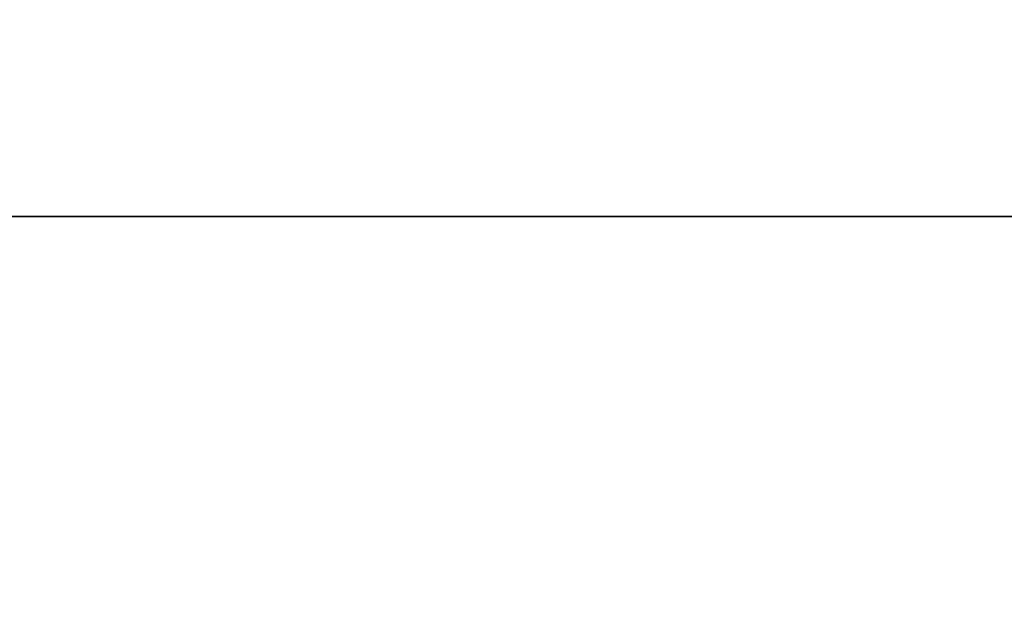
# Model space of a CAD drawing. Header units: millimetres. Extents: x -9005 to -7251, y 748 to 3051.
# Tile 32 of 256: x -8560 to -8490, y 2150 to 2193. Entities that reach past the tile are written whole.
import ezdxf

# ---------------------------------------------------------------- set-up
doc = ezdxf.new("R2010")
doc.units = ezdxf.units.MM
doc.layers.add('A-FLOR', color=192, linetype='Continuous', lineweight=25)
doc.layers.add('I-WALL', color=2, linetype='Continuous', lineweight=25)

msp = doc.modelspace()

# ---------------------------------------------------------------- meshes
at = {"layer": 'A-FLOR'}
mesh = msp.add_polyface(dxfattribs=at)
corners = [(-8803.565, 747.953, -250), (-8803.565, 2849.526, -250), (-7251.485, 2849.526, -250), (-7251.485, 747.953, -250)]
mesh.append_faces([[corners[k] for k in face] for face in [(2, 3, 0, 1)]])
mesh = msp.add_polyface(dxfattribs=at)
corners = [(-7251.485, 747.953), (-7251.485, 2849.526), (-8803.565, 2849.526), (-8803.565, 747.953)]
mesh.append_faces([[corners[k] for k in face] for face in [(1, 2, 3, 0)]])
at = {"layer": 'I-WALL'}
mesh = msp.add_polyface(dxfattribs=at)
corners = [(-8140.962, 2248.776, 2500), (-8803.565, 2248.776, 2500), (-8803.565, 2178.776, 2500), (-8140.962, 2178.776, 2500)]
mesh.append_faces([[corners[k] for k in face] for face in [(3, 0, 1, 2)]])
mesh = msp.add_polyface(dxfattribs=at)
corners = [(-8800.962, 2178.776, 2435), (-8800.962, 2248.776, 2435), (-8140.962, 2248.776, 2435), (-8140.962, 2178.776, 2435)]
mesh.append_faces([[corners[k] for k in face] for face in [(0, 1, 2, 3)]])
mesh = msp.add_polyface(dxfattribs=at)
corners = [(-8140.962, 2178.776, 2500), (-8803.565, 2178.776, 2500), (-8803.565, 2178.776), (-8800.962, 2178.776), (-8800.962, 2178.776, 2435), (-8140.962, 2178.776, 2435)]
mesh.append_faces([[corners[k] for k in face] for face in [(4, 1, 2, 3)]], dxfattribs={"vtx0": -1})
mesh.append_faces([[corners[k] for k in face] for face in [(4, 5, 0, 1)]], dxfattribs={"vtx3": -1})

doc.saveas('drawing.dxf')
